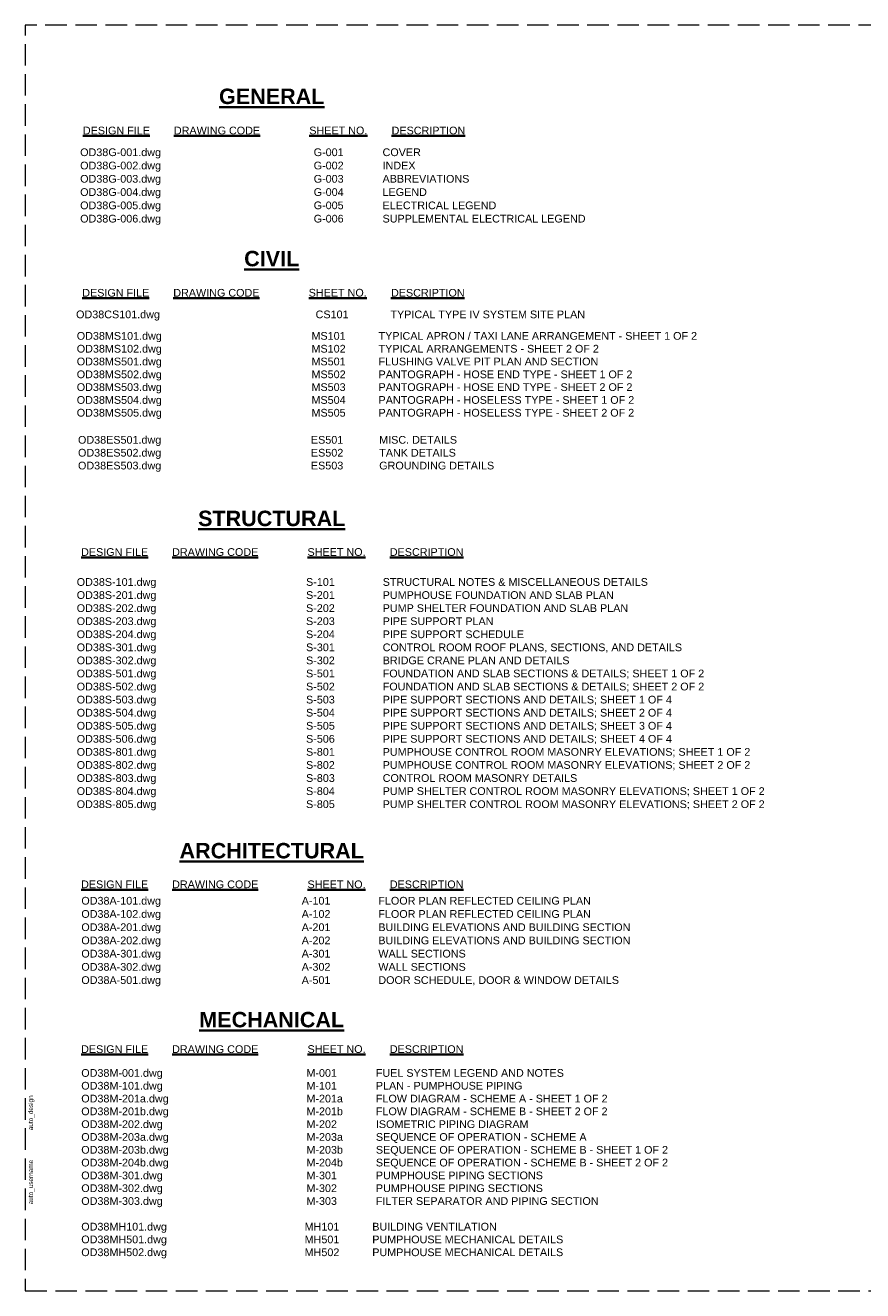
# Paper-space layout 'Layout1' of a CAD drawing. Header units: inches. Extents: x 1.3 to 32.4, y 0.8 to 21.2.
# Tile 1 of 2: x 1.3 to 14.8, y 0.8 to 21.2. Entities that reach past the tile are written whole.
import ezdxf
from ezdxf.enums import TextEntityAlignment as Align

# ---------------------------------------------------------------- set-up
doc = ezdxf.new("R2010")
doc.units = ezdxf.units.IN
doc.header["$MEASUREMENT"] = 0
doc.linetypes.add('DGN Style 3', pattern=[0.487958, 0.348542, -0.139417])
doc.layers.add('G-Anno-Nplt', color=5, linetype='Continuous', lineweight=25, plot=False)
doc.layers.add('G-Anno-Text', color=53, linetype='Continuous', lineweight=35)
doc.styles.add('Style-Arial', font='ARIAL.TTF')
doc.styles.add('Style-WORKING', font='WORKING.shx')
doc.styles.add('Text', font='ARIAL.TTF', dxfattribs={"height": 0.125})
doc.styles.add('Title', font='txt', dxfattribs={"height": 0.25})

# ---------------------------------------------------------------- blocks, each defined once
blk = doc.blocks.new('coeSheet')
at = {"layer": 'G-Anno-Nplt', "color": 7, "linetype": 'DGN Style 3', "lineweight": 18, "flags": 128}
blk.add_lwpolyline([(-0.2, 0), (30.875, 0), (30.875, 20.5), (-0.2, 20.5)], close=True, dxfattribs=at)
at = {"layer": 'G-Anno-Text', "color": 1, "linetype": 'Continuous', "lineweight": 25, "style": 'Style-WORKING'}
for tag, p in [('14_appr', (29.227, 18.65)), ('13_appr', (29.43, 18.65)), ('12_appr', (29.633, 18.65)), ('11_appr', (29.836, 18.65)), ('10_appr', (30.039, 18.65)), ('09_appr', (30.242, 18.65)), ('08_appr', (30.445, 18.65)), ('14_date', (29.227, 18.1)), ('13_date', (29.43, 18.1)), ('12_date', (29.633, 18.1)), ('11_date', (29.836, 18.1)), ('10_date', (30.039, 18.1)), ('09_date', (30.242, 18.1)), ('08_date', (30.445, 18.1)), ('14_mark', (29.227, 15.1)), ('13_mark', (29.43, 15.1)), ('12_mark', (29.633, 15.1)), ('11_mark', (29.836, 15.1)), ('10_mark', (30.039, 15.1)), ('09_mark', (30.242, 15.1)), ('08_mark', (30.445, 15.1)), ('07_appr', (29.227, 14.7)), ('06_appr', (29.43, 14.7)), ('05_appr', (29.633, 14.7)), ('04_appr', (29.836, 14.7)), ('03_appr', (30.039, 14.7)), ('02_appr', (30.242, 14.7)), ('01_appr', (30.445, 14.7)), ('07_date', (29.227, 14.15)), ('06_date', (29.43, 14.15)), ('05_date', (29.633, 14.15)), ('04_date', (29.836, 14.15)), ('03_date', (30.039, 14.15)), ('02_date', (30.242, 14.15)), ('01_date', (30.445, 14.15)), ('07_mark', (29.227, 11.15)), ('06_mark', (29.43, 11.15)), ('05_mark', (29.633, 11.15)), ('04_mark', (29.836, 11.15)), ('03_mark', (30.039, 11.15)), ('02_mark', (30.242, 11.15)), ('01_mark', (30.445, 11.15))]:
    blk.add_attdef(tag, text='', height=0.075, rotation=90, dxfattribs=at).set_placement(p, align=Align.MIDDLE_CENTER)
for tag, p in [('14_desc', (29.227, 15.35)), ('13_desc', (29.43, 15.35)), ('12_desc', (29.633, 15.35)), ('11_desc', (29.836, 15.35)), ('10_desc', (30.039, 15.35)), ('09_desc', (30.242, 15.35)), ('08_desc', (30.445, 15.35)), ('07_desc', (29.227, 11.4)), ('06_desc', (29.43, 11.4)), ('05_desc', (29.633, 11.4)), ('04_desc', (29.836, 11.4)), ('03_desc', (30.039, 11.4)), ('02_desc', (30.242, 11.4)), ('01_desc', (30.445, 11.4))]:
    blk.add_attdef(tag, text='', height=0.075, rotation=90, dxfattribs=at).set_placement(p, align=Align.MIDDLE_LEFT)
at = {"layer": 'G-Anno-Text', "color": 1, "linetype": 'Continuous', "lineweight": 25, "style": 'Style-WORKING', "flags": 2}
for tag, p in [('plot_sytime', (30.595, 9.575)), ('plot_scale', (30.595, 8.275)), ('plot_short_design', (30.27, 7.675)), ('plot_design', (-0.15, 2.6)), ('plot_username', (-0.15, 1.4))]:
    blk.add_attdef(tag, text='', height=0.075, rotation=90, dxfattribs=at).set_placement(p, align=Align.TOP_LEFT)
at = {"layer": 'G-Anno-Text', "color": 1, "linetype": 'Continuous', "lineweight": 25, "style": 'Style-WORKING'}
for tag, p in [('issue_date', (29.295, 9.275)), ('file_num', (30.27, 9.275)), ('checked_by', (29.62, 8.454)), ('submitted_by_name', (29.945, 7.675)), ('designed_by_name', (29.295, 7.675)), ('drawn_by', (29.62, 7.675)), ('sheet_size', (30.595, 7.675))]:
    blk.add_attdef(tag, text='', height=0.075, rotation=90, dxfattribs=at).set_placement(p, align=Align.TOP_LEFT)
at = {"layer": 'G-Anno-Text', "color": 6, "linetype": 'Continuous', "lineweight": 35, "style": 'Style-Arial'}
for tag, p in [('sheet_title_1', (30.1, 3.147)), ('sheet_title_2', (30.3, 3.147)), ('sheet_title_3', (30.5, 3.147))]:
    blk.add_attdef(tag, text='', height=0.12, rotation=90, dxfattribs=at).set_placement(p, align=Align.TOP_CENTER)
at = {"layer": 'G-Anno-Text', "linetype": 'Continuous', "lineweight": 50, "style": 'Style-Arial'}
blk.add_attdef('sheet_id', text='', height=0.25, rotation=0, dxfattribs=at).set_placement((29.938, 0.375), align=Align.MIDDLE_CENTER)

psp = doc.layouts.get("Layout1")

# ---------------------------------------------------------------- block references
at = {"layer": 'G-Anno-Nplt', "color": 7, "linetype": 'DGN Style 3', "lineweight": 18}
ref = psp.add_blockref('coeSheet', (1.475, 0.75), dxfattribs=at)
ref.add_attrib('plot_username', 'auto_username', dxfattribs={"layer": 'G-Anno-Text', "color": 1, "linetype": 'Continuous', "lineweight": 25, "height": 0.075, "rotation": 90, "style": 'Style-WORKING'}).set_placement((1.325, 2.15), align=Align.TOP_LEFT)
ref.add_attrib('plot_design', 'auto_design', dxfattribs={"layer": 'G-Anno-Text', "color": 1, "linetype": 'Continuous', "lineweight": 25, "height": 0.075, "rotation": 90, "style": 'Style-WORKING'}).set_placement((1.325, 3.35), align=Align.TOP_LEFT)

# ---------------------------------------------------------------- texts
at = {"layer": 'G-Anno-Text', "style": 'Text'}
for s, p in [('OD38CS101.dwg                                                    CS101              TYPICAL TYPE IV SYSTEM SITE PLAN', (2.098, 16.629)), ('OD38MS101.dwg                                                  MS101           TYPICAL APRON / TAXI LANE ARRANGEMENT - SHEET 1 OF 2', (2.109, 16.281)), ('OD38MS102.dwg                                                  MS102           TYPICAL ARRANGEMENTS - SHEET 2 OF 2', (2.109, 16.073)), ('OD38MS501.dwg                                                  MS501           FLUSHING VALVE PIT PLAN AND SECTION', (2.109, 15.866)), ('OD38MS502.dwg                                                  MS502           PANTOGRAPH - HOSE END TYPE - SHEET 1 OF 2', (2.109, 15.658)), ('OD38MS503.dwg                                                  MS503           PANTOGRAPH - HOSE END TYPE - SHEET 2 OF 2', (2.109, 15.451)), ('OD38MS504.dwg                                                  MS504           PANTOGRAPH - HOSELESS TYPE - SHEET 1 OF 2', (2.109, 15.243)), ('OD38M-001.dwg                                                M-001             FUEL SYSTEM LEGEND AND NOTES', (2.182, 4.34)), ('OD38M-101.dwg                                                M-101             PLAN - PUMPHOUSE PIPING', (2.182, 4.133)), ('OD38M-201a.dwg                                              M-201a           FLOW DIAGRAM - SCHEME A - SHEET 1 OF 2', (2.182, 3.925)), ('OD38M-201b.dwg                                              M-201b           FLOW DIAGRAM - SCHEME B - SHEET 2 OF 2', (2.182, 3.718)), ('OD38M-202.dwg                                                M-202             ISOMETRIC PIPING DIAGRAM', (2.182, 3.51)), ('OD38M-203a.dwg                                              M-203a           SEQUENCE OF OPERATION - SCHEME A', (2.182, 3.303)), ('OD38M-203b.dwg                                              M-203b           SEQUENCE OF OPERATION - SCHEME B - SHEET 1 OF 2', (2.182, 3.095)), ('OD38M-204b.dwg                                              M-204b           SEQUENCE OF OPERATION - SCHEME B - SHEET 2 OF 2', (2.182, 2.888)), ('OD38M-301.dwg                                                M-301             PUMPHOUSE PIPING SECTIONS', (2.182, 2.68)), ('OD38M-302.dwg                                                M-302             PUMPHOUSE PIPING SECTIONS', (2.182, 2.473)), ('OD38MH101.dwg                                              MH101           BUILDING VENTILATION', (2.182, 1.85)), ('OD38MH501.dwg                                              MH501           PUMPHOUSE MECHANICAL DETAILS', (2.182, 1.643))]:
    psp.add_text(s, height=0.125, dxfattribs=at).set_placement(p, align=Align.TOP_LEFT)
at = {"layer": 'G-Anno-Text', "char_height": 0.25, "width": 1.50107, "attachment_point": 5, "style": 'Title'}
for s, insert, line_spacing_factor in [('\\fArial|b1|i0|c0|p39;\\LGENERAL', (5.268, 20.098, 0.002), 0.624273), ('\\fArial|b1|i0|c0|p39;\\LCIVIL', (5.268, 17.469, 0.002), 0.621778), ('\\fArial|b1|i0|c0|p39;\\LSTRUCTURAL', (5.268, 13.26, 0.002), 0.62678), ('\\fArial|b1|i0|c0|p39;\\LARCHITECTURAL', (5.268, 7.877, 0.002), 0.631819), ('\\fArial|b1|i0|c0|p39;\\LMECHANICAL', (5.268, 5.14, 0.002), 0.629292)]:
    psp.add_mtext(s, dxfattribs=dict(at, insert=insert, line_spacing_factor=line_spacing_factor))
at = {"layer": 'G-Anno-Text', "char_height": 0.125, "attachment_point": 1, "style": 'Text'}
for s, insert, width in [('\\LDESIGN FILE', (2.208, 19.608), 1.15178), ('\\LDRAWING CODE', (3.683, 19.608), 1.45342), ('\\LSHEET NO.', (5.877, 19.609), 0.9224), ('\\LDESCRIPTION', (7.211, 19.608), 1.07425), ('\\LDESIGN FILE', (2.198, 16.979), 1.15178), ('\\LDRAWING CODE', (3.673, 16.979), 1.45342), ('\\LSHEET NO.', (5.867, 16.98), 0.9224), ('\\LDESCRIPTION', (7.201, 16.979), 1.07425), ('\\LDESIGN FILE', (2.179, 12.779), 1.15178), ('\\LDRAWING CODE', (3.654, 12.779), 1.45342), ('\\LSHEET NO.', (5.848, 12.78), 0.9224), ('\\LDESCRIPTION', (7.182, 12.779), 1.07425), ('\\LDESIGN FILE', (2.179, 7.396), 1.15178), ('\\LDRAWING CODE', (3.654, 7.396), 1.45342), ('\\LSHEET NO.', (5.848, 7.396), 0.9224), ('\\LDESCRIPTION', (7.182, 7.396), 1.07425), ('\\LDESIGN FILE', (2.179, 4.726), 1.15178), ('\\LDRAWING CODE', (3.654, 4.726), 1.45342), ('\\LSHEET NO.', (5.848, 4.727), 0.9224), ('\\LDESCRIPTION', (7.182, 4.726), 1.07425)]:
    psp.add_mtext(s, dxfattribs=dict(at, insert=insert, width=width))
for s, insert, line_spacing_factor in [('OD38G-001.dwg                                                   G-001             COVER\\POD38G-002.dwg                                                   G-002             INDEX\\POD38G-003.dwg                                                   G-003             ABBREVIATIONS\\POD38G-004.dwg                                                   G-004             LEGEND\\POD38G-005.dwg                                                   G-005             ELECTRICAL LEGEND^JOD38G-006.dwg                                                   G-006             SUPPLEMENTAL ELECTRICAL LEGEND\\P', (2.164, 19.256), 1.032563), ('OD38ES501.dwg                                                  ES501            MISC. DETAILS', (2.129, 14.597), 0.740481), ('OD38ES502.dwg                                                  ES502            TANK DETAILS', (2.129, 14.388), 0.743451), ('OD38ES503.dwg                                                  ES503            GROUNDING DETAILS', (2.129, 14.18), 0.743451), ('OD38S-101.dwg                                                  S-101                STRUCTURAL NOTES & MISCELLANEOUS DETAILS\\POD38S-201.dwg                                                  S-201                PUMPHOUSE FOUNDATION AND SLAB PLAN\\POD38S-202.dwg                                                  S-202                PUMP SHELTER FOUNDATION AND SLAB PLAN\\POD38S-203.dwg                                                  S-203                PIPE SUPPORT PLAN\\POD38S-204.dwg                                                  S-204                PIPE SUPPORT SCHEDULE\\POD38S-301.dwg                                                  S-301                CONTROL ROOM ROOF PLANS, SECTIONS, AND DETAILS\\POD38S-302.dwg                                                  S-302                BRIDGE CRANE PLAN AND DETAILS\\POD38S-501.dwg                                                  S-501                FOUNDATION AND SLAB SECTIONS & DETAILS; SHEET 1 OF 2\\POD38S-502.dwg                                                  S-502                FOUNDATION AND SLAB SECTIONS & DETAILS; SHEET 2 OF 2\\POD38S-503.dwg                                                  S-503                PIPE SUPPORT SECTIONS AND DETAILS; SHEET 1 OF 4\\POD38S-504.dwg                                                  S-504                PIPE SUPPORT SECTIONS AND DETAILS; SHEET 2 OF 4\\POD38S-505.dwg                                                  S-505                PIPE SUPPORT SECTIONS AND DETAILS; SHEET 3 OF 4\\POD38S-506.dwg                                                  S-506                PIPE SUPPORT SECTIONS AND DETAILS; SHEET 4 OF 4\\POD38S-801.dwg                                                  S-801                PUMPHOUSE CONTROL ROOM MASONRY ELEVATIONS; SHEET 1 OF 2\\POD38S-802.dwg                                                  S-802                PUMPHOUSE CONTROL ROOM MASONRY ELEVATIONS; SHEET 2 OF 2\\POD38S-803.dwg                                                  S-803                CONTROL ROOM MASONRY DETAILS\\POD38S-804.dwg                                                  S-804                PUMP SHELTER CONTROL ROOM MASONRY ELEVATIONS; SHEET 1 OF 2\\POD38S-805.dwg                                                  S-805                PUMP SHELTER CONTROL ROOM MASONRY ELEVATIONS; SHEET 2 OF 2', (2.108, 12.294), 1.016157), ('OD38A-101.dwg                                               A-101                FLOOR PLAN REFLECTED CEILING PLAN\\POD38A-102.dwg                                               A-102                FLOOR PLAN REFLECTED CEILING PLAN\\POD38A-201.dwg                                               A-201                BUILDING ELEVATIONS AND BUILDING SECTION\\POD38A-202.dwg                                               A-202                BUILDING ELEVATIONS AND BUILDING SECTION\\POD38A-301.dwg                                               A-301                WALL SECTIONS\\POD38A-302.dwg                                               A-302                WALL SECTIONS\\POD38A-501.dwg                                               A-501                DOOR SCHEDULE, DOOR & WINDOW DETAILS', (2.183, 7.13), 1.028441)]:
    psp.add_mtext(s, dxfattribs=dict(at, insert=insert, line_spacing_factor=line_spacing_factor))
for s, insert in [('OD38MS505.dwg                                                  MS505           PANTOGRAPH - HOSELESS TYPE - SHEET 2 OF 2\\P ', (2.109, 15.036)), ('OD38M-303.dwg                                                M-303             FILTER SEPARATOR AND PIPING SECTION\\P ', (2.182, 2.265)), ('OD38MH502.dwg                                              MH502           PUMPHOUSE MECHANICAL DETAILS\\P ', (2.182, 1.435))]:
    psp.add_mtext(s, dxfattribs=dict(at, insert=insert))

doc.saveas('drawing.dxf')
